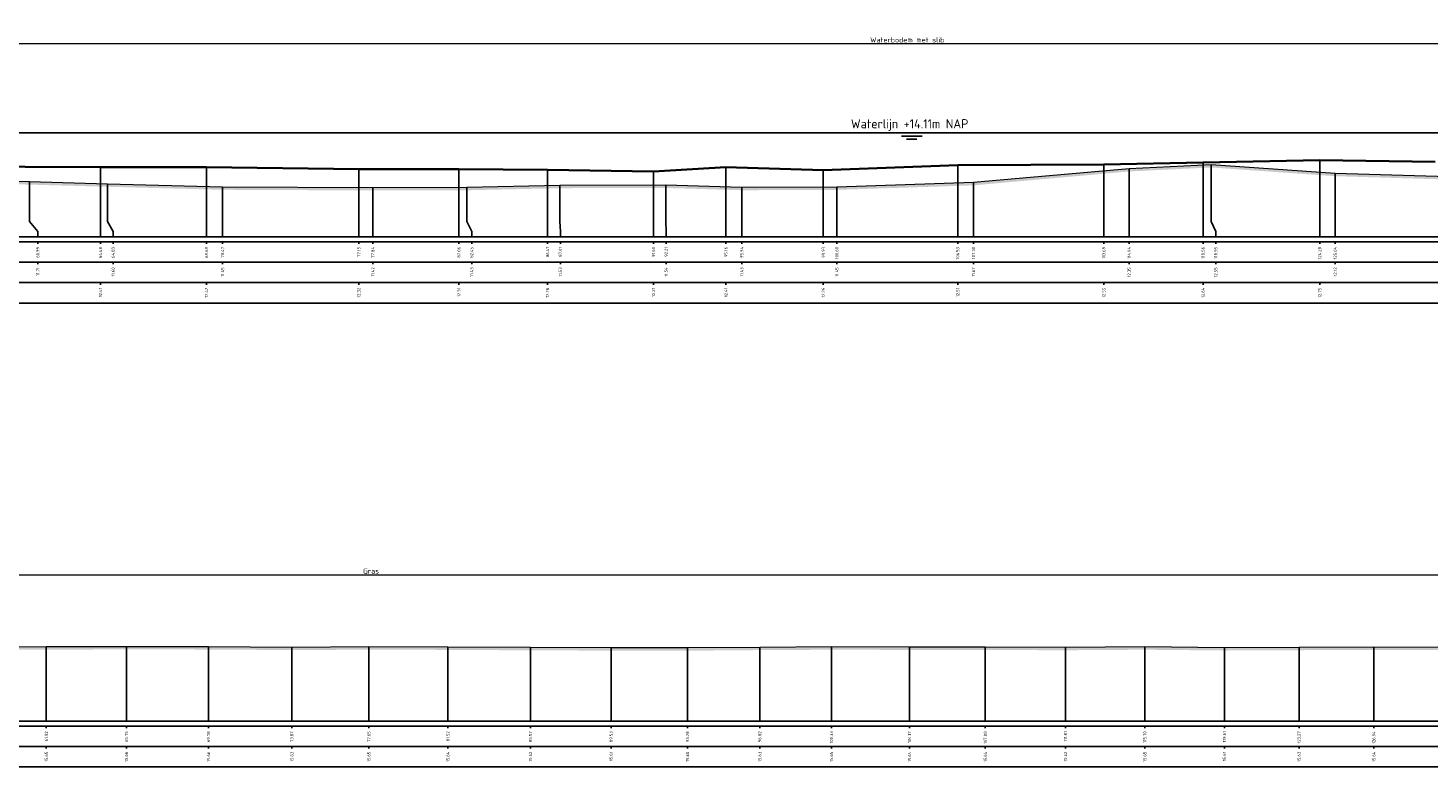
# Model space of a CAD drawing. Header units: metres. Extents: x 197883 to 206898, y 361907 to 364395.
# Tile 206 of 256: x 205845 to 205913, y 364264 to 364300. Entities that reach past the tile are written whole.
import ezdxf
from ezdxf.enums import TextEntityAlignment as Align

# ---------------------------------------------------------------- set-up
doc = ezdxf.new("R2010")
doc.units = ezdxf.units.M
doc.header["$PDMODE"] = 35
doc.header["$PDSIZE"] = 0.075
for name, color, linetype, lineweight in [('X-ME-AL-PROFIEL_BOVENKANT SLIB-GD', 42, 'Continuous', 35), ('X-ME-AL-PROFIEL_HUIDIG MAAIVELD-GD', 252, 'Continuous', 0), ('X-XX-AL-DETAIL1-M', 7, 'Continuous', 18), ('X-XX-AL-NAP-T18', 7, 'Continuous', 18)]:
    doc.layers.add(name, color=color, linetype=linetype, lineweight=lineweight)
doc.layers.add('X-ME-AL-PROFIEL_WATERLIJN-GD', color=150, linetype='Continuous')
doc.layers.add('X-ME-AL-PROFIELRASTER-S', color=7, linetype='Continuous')
doc.styles.add('NLCS-ISO', font='NLCS-ISO.ttf', dxfattribs={"height": 1.8})
doc.styles.add('NLCS-ISO-ANNOTATIVE-T18', font='NLCS-ISO.ttf', dxfattribs={"height": 1.8})
doc.styles.add('NLCS-ISO-M100-T25', font='NLCS-ISO.ttf', dxfattribs={"height": 0.25})
doc.dimstyles.new('NLCS-M100-T25-PIJL_L2_H1', dxfattribs={"dimscale": 0.1, "dimtxt": 2.5, "dimasz": 2.5, "dimexe": 2, "dimexo": 2, "dimgap": 0.7, "dimtad": 1, "dimzin": 0, "dimdsep": 46, "dimtxsty": 'NLCS-ISO-M100-T25', "dimcen": 0, "dimdle": 2, "dimclrd": 256, "dimclre": 256, "dimclrt": 256, "dimadec": 1, "dimazin": 0, "dimtfac": 1, "dimtdec": 3, "dimtofl": 0, "dimtmove": 0, "dimatfit": 3, "dimfxl": 2, "dimfxlon": 1, "dimtfillclr": 256, "dimtolj": 1, "dimtzin": 0, "dimlwd": -1, "dimlwe": -1, "dimarcsym": 0})

# ---------------------------------------------------------------- blocks, each defined once
blk = doc.blocks.new('SAL-PROFIELRASTER_BALK_EIND1-D')
at = {"color": 0, "linetype": 'ByBlock', "lineweight": -2, "flags": 128}
for points in [[(0, 0), (1, 0)], [(0, -2.5), (1, -2.5)], [(0, -12.5), (1, -12.5)]]:
    blk.add_lwpolyline(points, dxfattribs=at)
blk = doc.blocks.new('SAL-PROFIELRASTER_BALK_EIND2-D')
at = {"color": 0, "linetype": 'ByBlock', "lineweight": -2}
blk.add_line((1, -12.5), (0, -12.5), dxfattribs=at)
blk = doc.blocks.new('SAL-PROFIELRASTER_BALK_DATA-D')
at = {"color": 0, "linetype": 'ByBlock', "lineweight": -2}
blk.add_lwpolyline([(0, -3.5), (0, -2.5)], dxfattribs=at)
at = {"color": 0, "linetype": 'ByBlock', "lineweight": -2, "style": 'NLCS-ISO-ANNOTATIVE-T18'}
blk.add_attdef('GETAL', text='', height=1.5, rotation=90, dxfattribs=at).set_placement((0.75, -5), align=Align.RIGHT)
blk = doc.blocks.new('SAL-PROFIELRASTER_AANHAAL-D')
at = {"color": 9, "linetype": 'ByBlock', "lineweight": -2, "flags": 128}
blk.add_lwpolyline([(0, 1), (0, 0)], dxfattribs=at)
blk = doc.blocks.new('SAL-PROFIELRASTER_AANHAAL_STAGGER-D')
at = {"color": 9, "linetype": 'ByBlock', "lineweight": -2, "flags": 128}
for points in [[(0, 0), (0, -0.25)], [(0, -0.25), (1, -0.75)], [(1, -0.75), (1, -1)]]:
    blk.add_lwpolyline(points, dxfattribs=at)
blk = doc.blocks.new('*D188')
at = {"layer": 'Defpoints', "color": 0, "transparency": 16777216}
for p in [(205783.859, 364272.932), (205783.859, 364265.773), (206058.694, 364265.773)]:
    blk.add_point(p, dxfattribs=at)
at = {"layer": 'X-XX-AL-DETAIL1-M', "color": 253, "transparency": 16777216}
for p, q in [((205783.859, 364272.732), (205783.859, 364273.132)), ((206058.444, 364272.932), (205784.109, 364272.932)), ((206058.694, 364272.732), (206058.694, 364273.132))]:
    blk.add_line(p, q, dxfattribs=at)
for points in [[(205784.109, 364272.974), (205784.109, 364272.89), (205783.859, 364272.932)], [(206058.444, 364272.974), (206058.444, 364272.89), (206058.694, 364272.932)]]:
    blk.add_solid(points, dxfattribs=at)
at = {"layer": 'X-XX-AL-DETAIL1-M', "color": 253, "transparency": 16777216, "insert": (205861.611, 364273.127), "char_height": 0.25, "attachment_point": 5, "style": 'NLCS-ISO-M100-T25'}
blk.add_mtext('\\A1;Gras', dxfattribs=at)
blk = doc.blocks.new('*D227')
at = {"layer": 'Defpoints', "color": 0, "transparency": 16777216}
for p in [(205811.547, 364298.973), (205811.547, 364294.603), (205964.272, 364294.609)]:
    blk.add_point(p, dxfattribs=at)
at = {"layer": 'X-XX-AL-DETAIL1-M', "color": 253, "transparency": 16777216}
for p, q in [((205811.547, 364298.773), (205811.547, 364299.173)), ((205964.022, 364298.973), (205811.797, 364298.973)), ((205964.272, 364298.773), (205964.272, 364299.173))]:
    blk.add_line(p, q, dxfattribs=at)
for points in [[(205811.797, 364299.014), (205811.797, 364298.931), (205811.547, 364298.973)], [(205964.022, 364299.014), (205964.022, 364298.931), (205964.272, 364298.973)]]:
    blk.add_solid(points, dxfattribs=at)
at = {"layer": 'X-XX-AL-DETAIL1-M', "color": 253, "transparency": 16777216, "insert": (205887.91, 364299.168), "char_height": 0.25, "attachment_point": 5, "style": 'NLCS-ISO-M100-T25'}
blk.add_mtext('\\A1;Waterbodem met slib', dxfattribs=at)

msp = doc.modelspace()

# ---------------------------------------------------------------- hatches: boundary and pattern name
at = {"layer": 'X-ME-AL-PROFIEL_HUIDIG MAAIVELD-GD'}
h = msp.add_hatch(dxfattribs=at)
h.set_pattern_fill('AGR-MAAIVELD', color=256, scale=0.05, pattern_type=2)
h.set_pattern_definition([(45, (0.7585, 70.3239), (-0.25000007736, 0.25000007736), []), (45, (0.72278, 70.3596), (0, 0.50000015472), [0.3535535, -0.3535535]), (45, (0.68707, 70.39532), (0, 0.50000015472), [0.3535535, -0.3535535]), (45, (0.65085, 70.43153), (0, 0.50000015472), [0.3535535, -0.3535535]), (45, (0.61564, 70.46675), (0, 0.50000015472), [0.3535535, -0.3535535]), (45, (0.57992, 70.50246), (0, 0.50000015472), [0.3535535, -0.3535535]), (45, (0.5442, 70.53818), (0, 0.50000015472), [0.3535535, -0.3535535]), (315, (0.7585, 70.3239), (0.25000007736, 0.25000007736), []), (315, (0.7942, 70.3596), (0.50000015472, -1e-16), [0.3535535, -0.3535535]), (315, (0.82992, 70.39532), (0.50000015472, -1e-16), [0.3535535, -0.3535535]), (315, (0.86614, 70.43153), (0.50000015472, -1e-16), [0.3535535, -0.3535535]), (315, (0.90135, 70.46675), (0.50000015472, -1e-16), [0.3535535, -0.3535535]), (315, (0.93707, 70.50246), (0.50000015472, -1e-16), [0.3535535, -0.3535535]), (315, (0.97278, 70.53818), (0.50000015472, -1e-16), [0.3535535, -0.3535535])])
h.paths.add_polyline_path([(205989.776, 364297.821), (205988.056, 364297.465), (205986.32, 364297.003), (205984.461, 364296.601), (205982.677, 364296.431), (205980.743, 364296.439), (205978.392, 364296.283), (205976.431, 364295.887), (205974.215, 364295.826), (205972.028, 364295.718), (205970.071, 364295.382), (205967.749, 364295.366), (205966.781, 364295.066), (205965.201, 364294.788), (205964.384, 364294.698), (205964.272, 364294.609), (205964.266, 364294.49), (205963.896, 364294.47), (205962.933, 364294.417), (205959.28, 364294.278), (205956.396, 364294.154), (205954.075, 364294.147), (205950.812, 364294.1), (205945.465, 364293.873), (205940.37, 364293.704), (205938.909, 364293.575), (205937.272, 364293.613), (205933.473, 364292.484), (205928.859, 364292.321), (205925.803, 364292.489), (205919.735, 364292.589), (205917.211, 364292.563), (205914.452, 364292.471), (205908.902, 364292.636), (205902.81, 364293.064), (205898.796, 364292.868), (205891.161, 364292.187), (205884.458, 364291.966), (205879.794, 364291.947), (205876.071, 364292.059), (205870.865, 364292.047), (205866.311, 364291.945), (205861.701, 364291.936), (205854.332, 364291.969), (205848.692, 364292.117), (205844.852, 364292.223), (205840.029, 364292.337), (205833.959, 364292.626), (205828.768, 364293.02), (205823.124, 364293.098), (205819.815, 364293.383), (205816.992, 364293.567), (205814.29, 364293.957), (205812.525, 364294.23), (205811.894, 364294.409), (205811.547, 364294.603), (205811.194, 364294.726), (205810.2, 364294.899), (205809.004, 364295.352), (205808.226, 364295.845), (205807.479, 364295.954), (205805.553, 364295.983), (205803.289, 364295.969), (205801.099, 364295.99), (205798.832, 364296.01), (205796.356, 364296.052), (205794.312, 364296.03), (205791.904, 364296.09), (205789.726, 364296.134), (205787.762, 364296.163), (205785.587, 364296.205), (205783.859, 364296.232), (205783.859, 364296.082), (205785.587, 364296.055), (205787.762, 364296.013), (205789.726, 364295.984), (205791.904, 364295.94), (205794.312, 364295.88), (205796.356, 364295.902), (205798.832, 364295.86), (205801.099, 364295.84), (205803.289, 364295.819), (205805.553, 364295.833), (205807.479, 364295.804), (205808.226, 364295.695), (205809.004, 364295.202), (205810.2, 364294.749), (205811.194, 364294.576), (205811.547, 364294.453), (205811.894, 364294.259), (205812.525, 364294.08), (205814.29, 364293.807), (205816.992, 364293.417), (205819.815, 364293.233), (205823.124, 364292.948), (205828.768, 364292.87), (205833.959, 364292.476), (205840.029, 364292.187), (205844.852, 364292.073), (205848.692, 364291.967), (205854.332, 364291.819), (205861.701, 364291.786), (205866.311, 364291.795), (205870.865, 364291.897), (205876.071, 364291.909), (205879.794, 364291.797), (205884.458, 364291.816), (205891.161, 364292.037), (205898.796, 364292.718), (205902.81, 364292.914), (205908.902, 364292.486), (205914.452, 364292.321), (205917.211, 364292.413), (205919.735, 364292.439), (205925.803, 364292.339), (205928.859, 364292.171), (205933.473, 364292.334), (205937.272, 364293.463), (205938.909, 364293.425), (205940.37, 364293.554), (205945.465, 364293.723), (205950.812, 364293.95), (205954.075, 364293.997), (205956.396, 364294.004), (205959.28, 364294.128), (205962.933, 364294.267), (205963.896, 364294.32), (205964.266, 364294.34), (205964.272, 364294.459), (205964.384, 364294.548), (205965.201, 364294.638), (205966.781, 364294.916), (205967.749, 364295.216), (205970.071, 364295.232), (205972.028, 364295.568), (205974.215, 364295.676), (205976.431, 364295.737), (205978.392, 364296.133), (205980.743, 364296.289), (205982.677, 364296.281), (205984.461, 364296.451), (205986.32, 364296.853), (205988.056, 364297.315), (205989.776, 364297.671)])
h = msp.add_hatch(dxfattribs=at)
h.set_pattern_fill('AGR-MAAIVELD', color=256, scale=0.05, pattern_type=2)
h.set_pattern_definition([(45, (-3.94736, 88.7381), (-0.25000007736, 0.25000007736), []), (45, (-3.98308, 88.7738), (0, 0.50000015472), [0.3535535, -0.3535535]), (45, (-4.0188, 88.8095), (0, 0.50000015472), [0.3535535, -0.3535535]), (45, (-4.055, 88.84573), (0, 0.50000015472), [0.3535535, -0.3535535]), (45, (-4.09022, 88.88094), (0, 0.50000015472), [0.3535535, -0.3535535]), (45, (-4.12593, 88.91666), (0, 0.50000015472), [0.3535535, -0.3535535]), (45, (-4.16165, 88.95237), (0, 0.50000015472), [0.3535535, -0.3535535]), (315, (-3.94736, 88.7381), (0.25000007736, 0.25000007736), []), (315, (-3.91165, 88.7738), (0.50000015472, -1e-16), [0.3535535, -0.3535535]), (315, (-3.87593, 88.8095), (0.50000015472, -1e-16), [0.3535535, -0.3535535]), (315, (-3.83972, 88.84573), (0.50000015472, -1e-16), [0.3535535, -0.3535535]), (315, (-3.8045, 88.88094), (0.50000015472, -1e-16), [0.3535535, -0.3535535]), (315, (-3.7688, 88.91666), (0.50000015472, -1e-16), [0.3535535, -0.3535535]), (315, (-3.73308, 88.95237), (0.50000015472, -1e-16), [0.3535535, -0.3535535])])
h.paths.add_polyline_path([(206058.694, 364268.278), (206058.694, 364268.128), (206056.755, 364268.105), (206054.901, 364268.32), (206053.026, 364268.658), (206050.638, 364268.776), (206047.564, 364268.958), (206044.231, 364269.111), (206041.149, 364269.136), (206037.967, 364269.116), (206034.783, 364269.09), (206031.68, 364269.101), (206028.204, 364269.095), (206024.446, 364269.07), (206020.86, 364269.075), (206017.365, 364269.035), (206014.154, 364269.038), (206010.9, 364268.974), (206007.775, 364269.008), (206004.054, 364268.996), (206000.955, 364268.99), (205997.534, 364269.026), (205993.818, 364269.029), (205990.491, 364269.044), (205987.308, 364269.036), (205983.739, 364269.062), (205980.111, 364269.084), (205976.164, 364269.102), (205972.273, 364269.151), (205968.629, 364269.175), (205964.898, 364269.154), (205961.325, 364269.196), (205957.4, 364269.172), (205953.448, 364269.219), (205950.008, 364269.225), (205946.852, 364269.199), (205942.859, 364269.241), (205938.899, 364269.218), (205935.142, 364269.223), (205932.026, 364269.26), (205928.492, 364269.241), (205925.201, 364269.259), (205921.953, 364269.248), (205918.218, 364269.264), (205913.983, 364269.251), (205910.799, 364269.264), (205907.127, 364269.249), (205903.465, 364269.233), (205899.561, 364269.272), (205895.673, 364269.246), (205891.741, 364269.258), (205888.026, 364269.263), (205884.191, 364269.272), (205880.676, 364269.253), (205877.137, 364269.223), (205873.384, 364269.229), (205869.43, 364269.241), (205865.38, 364269.265), (205861.505, 364269.275), (205857.725, 364269.255), (205853.644, 364269.282), (205849.613, 364269.287), (205845.684, 364269.277), (205841.774, 364269.27), (205838.288, 364269.256), (205834.645, 364269.259), (205830.823, 364269.276), (205826.896, 364269.262), (205823.072, 364269.268), (205819.002, 364269.245), (205815.288, 364269.212), (205811.474, 364269.219), (205808.163, 364269.226), (205805.03, 364269.255), (205801.09, 364269.35), (205797.771, 364269.377), (205793.784, 364269.492), (205790.18, 364269.213), (205786.409, 364268.859), (205783.859, 364268.71), (205783.859, 364268.86), (205786.409, 364269.009), (205790.18, 364269.363), (205793.784, 364269.642), (205797.771, 364269.527), (205801.09, 364269.5), (205805.03, 364269.405), (205808.163, 364269.376), (205811.474, 364269.369), (205815.288, 364269.362), (205819.002, 364269.395), (205823.072, 364269.418), (205826.896, 364269.412), (205830.823, 364269.426), (205834.645, 364269.409), (205838.288, 364269.406), (205841.774, 364269.42), (205845.684, 364269.427), (205849.613, 364269.437), (205853.644, 364269.432), (205857.725, 364269.405), (205861.505, 364269.425), (205865.38, 364269.415), (205869.43, 364269.391), (205873.384, 364269.379), (205877.137, 364269.373), (205880.676, 364269.403), (205884.191, 364269.422), (205888.026, 364269.413), (205891.741, 364269.408), (205895.673, 364269.396), (205899.561, 364269.422), (205903.465, 364269.383), (205907.127, 364269.399), (205910.799, 364269.414), (205913.983, 364269.401), (205918.218, 364269.414), (205921.953, 364269.398), (205925.201, 364269.409), (205928.492, 364269.391), (205932.026, 364269.41), (205935.142, 364269.373), (205938.899, 364269.368), (205942.859, 364269.391), (205946.852, 364269.349), (205950.008, 364269.375), (205953.448, 364269.369), (205957.4, 364269.322), (205961.325, 364269.346), (205964.898, 364269.304), (205968.629, 364269.325), (205972.273, 364269.301), (205976.164, 364269.252), (205980.111, 364269.234), (205983.739, 364269.212), (205987.308, 364269.186), (205990.491, 364269.194), (205993.818, 364269.179), (205997.534, 364269.176), (206000.955, 364269.14), (206004.054, 364269.146), (206007.775, 364269.158), (206010.9, 364269.124), (206014.154, 364269.188), (206017.365, 364269.185), (206020.86, 364269.225), (206024.446, 364269.22), (206028.204, 364269.245), (206031.68, 364269.251), (206034.783, 364269.24), (206037.967, 364269.266), (206041.149, 364269.286), (206044.231, 364269.261), (206047.564, 364269.108), (206050.638, 364268.926), (206053.026, 364268.808), (206054.901, 364268.47), (206056.755, 364268.255)])

# ---------------------------------------------------------------- linework, layer by layer
at = {"layer": 'X-ME-AL-PROFIEL_BOVENKANT SLIB-GD'}
msp.add_lwpolyline([(205811.547, 364294.603), (205811.935, 364294.412), (205812.683, 364294.269), (205814.372, 364294), (205816.257, 364293.803), (205819.372, 364293.686), (205822.71, 364293.605), (205827.976, 364293.432), (205833.032, 364293.286), (205839.805, 364293.121), (205844.64, 364292.943), (205848.335, 364292.922), (205853.545, 364292.934), (205861.013, 364292.837), (205865.923, 364292.823), (205870.271, 364292.797), (205875.459, 364292.722), (205879.02, 364292.929), (205883.793, 364292.775), (205890.385, 364293.021), (205897.552, 364293.062), (205902.418, 364293.159), (205908.141, 364293.265), (205913.799, 364293.19)], dxfattribs=at)
at = {"layer": 'X-ME-AL-PROFIEL_HUIDIG MAAIVELD-GD'}
for points in [[(205840.029, 364292.337), (205844.852, 364292.223), (205848.692, 364292.117), (205854.332, 364291.969), (205861.701, 364291.936), (205866.311, 364291.945), (205870.865, 364292.047), (205876.071, 364292.059), (205879.794, 364291.947), (205884.458, 364291.966), (205891.161, 364292.187), (205898.796, 364292.868), (205902.81, 364293.064), (205908.902, 364292.636), (205914.452, 364292.471)], [(205841.774, 364269.42), (205845.684, 364269.427), (205849.613, 364269.437), (205853.644, 364269.432), (205857.725, 364269.405), (205861.505, 364269.425), (205865.38, 364269.415), (205869.43, 364269.391), (205873.384, 364269.379), (205877.137, 364269.373), (205880.676, 364269.403), (205884.191, 364269.422), (205888.026, 364269.413), (205891.741, 364269.408), (205895.673, 364269.396), (205899.561, 364269.422), (205903.465, 364269.383), (205907.127, 364269.399), (205910.799, 364269.414), (205913.983, 364269.401)]]:
    msp.add_lwpolyline(points, dxfattribs=at)
at = {"layer": 'X-ME-AL-PROFIEL_WATERLIJN-GD'}
for points in [[(205811.547, 364294.603), (205964.272, 364294.609)], [(205887.635, 364294.442), (205888.635, 364294.442)], [(205887.877, 364294.298), (205888.377, 364294.298)]]:
    msp.add_lwpolyline(points, dxfattribs=at)

# ---------------------------------------------------------------- block references
at = {"layer": 'X-ME-AL-PROFIELRASTER-S'}
for p, yscale in [((205908.141, 364289.516), 3.749000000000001), ((205848.335, 364289.516), 3.406000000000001), ((205853.545, 364289.516), 3.417999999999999), ((205861.013, 364289.516), 3.321), ((205865.923, 364289.516), 3.307), ((205870.271, 364289.516), 3.281000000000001), ((205875.459, 364289.516), 3.206), ((205879.02, 364289.516), 3.413), ((205883.793, 364289.516), 3.259), ((205890.385, 364289.516), 3.505000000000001), ((205897.552, 364289.516), 3.545999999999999), ((205898.796, 364289.516), 3.352), ((205902.418, 364289.516), 3.643000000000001), ((205902.81, 364290.516), 2.548), ((205908.902, 364289.516), 3.119999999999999), ((205844.852, 364290.516), 1.707000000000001), ((205848.692, 364290.516), 1.601000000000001), ((205854.332, 364289.516), 2.452999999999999), ((205861.701, 364289.516), 2.42), ((205866.311, 364290.516), 1.429), ((205870.865, 364290.516), 1.531000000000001), ((205876.071, 364290.516), 1.542999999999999), ((205879.794, 364289.516), 2.430999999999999), ((205884.458, 364289.516), 2.449999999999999), ((205891.161, 364289.516), 2.670999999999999), ((205845.684, 364265.773), 3.654), ((205849.613, 364265.773), 3.664), ((205853.644, 364265.773), 3.659000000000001), ((205857.725, 364265.773), 3.632), ((205861.505, 364265.773), 3.651999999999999), ((205865.38, 364265.773), 3.641999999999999), ((205869.43, 364265.773), 3.618), ((205873.384, 364265.773), 3.606), ((205877.137, 364265.773), 3.6), ((205880.676, 364265.773), 3.630000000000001), ((205884.191, 364265.773), 3.648999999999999), ((205888.026, 364265.773), 3.640000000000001), ((205891.741, 364265.773), 3.635), ((205895.673, 364265.773), 3.622999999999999), ((205899.561, 364265.773), 3.648999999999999), ((205903.465, 364265.773), 3.609999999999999), ((205907.127, 364265.773), 3.625999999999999), ((205910.799, 364265.773), 3.641)]:
    msp.add_blockref('SAL-PROFIELRASTER_AANHAAL-D', p, dxfattribs=dict(at, yscale=yscale))
for p, xscale, zscale in [((205844.852, 364290.516), 0.4126362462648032, 0.4126362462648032), ((205848.692, 364290.516), 0.2680269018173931, 0.2680269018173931), ((205866.311, 364290.516), 0.2373982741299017, 0.2373982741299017), ((205870.865, 364290.516), 0.03100876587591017, 0.03100876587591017), ((205876.071, 364290.516), 0.01396431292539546, 0.01396431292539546), ((205902.81, 364290.516), 0.2330420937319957, 0.2330420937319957)]:
    msp.add_blockref('SAL-PROFIELRASTER_AANHAAL_STAGGER-D', p, dxfattribs=dict(at, xscale=xscale, zscale=zscale))
at = {"layer": 'X-ME-AL-PROFIELRASTER-S', "yscale": 0.1}
for name, p, xscale, zscale in [('SAL-PROFIELRASTER_BALK_EIND1-D', (205783.859, 364289.516), 206.5425505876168, 206.5425505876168), ('SAL-PROFIELRASTER_BALK_EIND2-D', (205783.859, 364288.516), 206.5425505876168, 206.5425505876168), ('SAL-PROFIELRASTER_BALK_EIND2-D', (205783.859, 364287.516), 206.5425505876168, 206.5425505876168), ('SAL-PROFIELRASTER_BALK_EIND1-D', (205783.859, 364265.773), 275.4599491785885, 275.4599491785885), ('SAL-PROFIELRASTER_BALK_EIND2-D', (205783.859, 364264.773), 275.4599491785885, 275.4599491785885)]:
    msp.add_blockref(name, p, dxfattribs=dict(at, xscale=xscale, zscale=zscale))
at = {"layer": 'X-ME-AL-PROFIELRASTER-S', "xscale": 0.1, "yscale": 0.1, "zscale": 0.1}
for p, values in [((205845.265, 364289.516), {'GETAL': '60.99'}), ((205848.335, 364289.516), {'GETAL': '64.48'}), ((205848.96, 364289.516), {'GETAL': '64.83'}), ((205853.545, 364289.516), {'GETAL': '69.69'}), ((205854.332, 364289.516), {'GETAL': '70.47'}), ((205861.013, 364289.516), {'GETAL': '77.15'}), ((205861.701, 364289.516), {'GETAL': '77.84'}), ((205865.923, 364289.516), {'GETAL': '82.06'}), ((205866.548, 364289.516), {'GETAL': '82.45'}), ((205870.271, 364289.516), {'GETAL': '86.41'}), ((205870.896, 364289.516), {'GETAL': '87.01'}), ((205875.459, 364289.516), {'GETAL': '91.60'}), ((205876.084, 364289.516), {'GETAL': '92.21'}), ((205879.02, 364289.516), {'GETAL': '95.16'}), ((205879.794, 364289.516), {'GETAL': '95.94'}), ((205883.793, 364289.516), {'GETAL': '99.93'}), ((205884.458, 364289.516), {'GETAL': '100.60'}), ((205890.385, 364289.516), {'GETAL': '106.53'}), ((205891.161, 364289.516), {'GETAL': '107.30'}), ((205897.552, 364289.516), {'GETAL': '113.69'}), ((205898.796, 364289.516), {'GETAL': '114.94'}), ((205902.418, 364289.516), {'GETAL': '118.56'}), ((205903.043, 364289.516), {'GETAL': '118.95'}), ((205908.141, 364289.516), {'GETAL': '124.28'}), ((205908.902, 364289.516), {'GETAL': '125.04'}), ((205845.265, 364288.516), {'GETAL': '11.71'}), ((205848.96, 364288.516), {'GETAL': '11.60'}), ((205854.332, 364288.516), {'GETAL': '11.45'}), ((205861.701, 364288.516), {'GETAL': '11.42'}), ((205866.548, 364288.516), {'GETAL': '11.43'}), ((205870.896, 364288.516), {'GETAL': '11.53'}), ((205876.084, 364288.516), {'GETAL': '11.54'}), ((205879.794, 364288.516), {'GETAL': '11.43'}), ((205884.458, 364288.516), {'GETAL': '11.45'}), ((205891.161, 364288.516), {'GETAL': '11.67'}), ((205898.796, 364288.516), {'GETAL': '12.35'}), ((205903.043, 364288.516), {'GETAL': '12.55'}), ((205908.902, 364288.516), {'GETAL': '12.12'}), ((205848.335, 364287.516), {'GETAL': '12.41'}), ((205853.545, 364287.516), {'GETAL': '12.42'}), ((205861.013, 364287.516), {'GETAL': '12.32'}), ((205865.923, 364287.516), {'GETAL': '12.31'}), ((205870.271, 364287.516), {'GETAL': '12.28'}), ((205875.459, 364287.516), {'GETAL': '12.21'}), ((205879.02, 364287.516), {'GETAL': '12.41'}), ((205883.793, 364287.516), {'GETAL': '12.26'}), ((205890.385, 364287.516), {'GETAL': '12.51'}), ((205897.552, 364287.516), {'GETAL': '12.55'}), ((205902.418, 364287.516), {'GETAL': '12.64'}), ((205908.141, 364287.516), {'GETAL': '12.75'}), ((205845.684, 364265.773), {'GETAL': '61.82'}), ((205849.613, 364265.773), {'GETAL': '65.75'}), ((205853.644, 364265.773), {'GETAL': '69.78'}), ((205857.725, 364265.773), {'GETAL': '73.87'}), ((205861.505, 364265.773), {'GETAL': '77.65'}), ((205865.38, 364265.773), {'GETAL': '81.52'}), ((205869.43, 364265.773), {'GETAL': '85.57'}), ((205873.384, 364265.773), {'GETAL': '89.53'}), ((205877.137, 364265.773), {'GETAL': '93.28'}), ((205880.676, 364265.773), {'GETAL': '96.82'}), ((205884.191, 364265.773), {'GETAL': '100.33'}), ((205888.026, 364265.773), {'GETAL': '104.17'}), ((205891.741, 364265.773), {'GETAL': '107.88'}), ((205895.673, 364265.773), {'GETAL': '111.81'}), ((205899.561, 364265.773), {'GETAL': '115.70'}), ((205903.465, 364265.773), {'GETAL': '119.61'}), ((205907.127, 364265.773), {'GETAL': '123.27'}), ((205910.799, 364265.773), {'GETAL': '126.94'}), ((205845.684, 364264.773), {'GETAL': '15.65'}), ((205849.613, 364264.773), {'GETAL': '15.66'}), ((205853.644, 364264.773), {'GETAL': '15.66'}), ((205857.725, 364264.773), {'GETAL': '15.63'}), ((205861.505, 364264.773), {'GETAL': '15.65'}), ((205865.38, 364264.773), {'GETAL': '15.64'}), ((205869.43, 364264.773), {'GETAL': '15.62'}), ((205873.384, 364264.773), {'GETAL': '15.61'}), ((205877.137, 364264.773), {'GETAL': '15.60'}), ((205880.676, 364264.773), {'GETAL': '15.63'}), ((205884.191, 364264.773), {'GETAL': '15.65'}), ((205888.026, 364264.773), {'GETAL': '15.64'}), ((205891.741, 364264.773), {'GETAL': '15.64'}), ((205895.673, 364264.773), {'GETAL': '15.62'}), ((205899.561, 364264.773), {'GETAL': '15.65'}), ((205903.465, 364264.773), {'GETAL': '15.61'}), ((205907.127, 364264.773), {'GETAL': '15.63'}), ((205910.799, 364264.773), {'GETAL': '15.64'})]:
    msp.add_blockref('SAL-PROFIELRASTER_BALK_DATA-D', p, dxfattribs=at).add_auto_attribs(values)

# ---------------------------------------------------------------- texts
at = {"layer": 'X-XX-AL-NAP-T18', "color": 10, "insert": (205885.147, 364294.695), "char_height": 0.45, "width": 15.43377, "attachment_point": 7, "style": 'NLCS-ISO'}
msp.add_mtext('Waterlijn +14.11m NAP', dxfattribs=at)

# ---------------------------------------------------------------- dimensions: what is measured, and where the dimension line sits
at = {"layer": 'X-XX-AL-DETAIL1-M', "color": 253}
for base, p1, p2, text, picture, middle in [((205811.547, 364298.973), (205964.272, 364294.609), (205811.547, 364294.603), 'Waterbodem met slib', '*D227', (205887.91, 364298.973)), ((205783.859, 364272.932), (206058.694, 364265.773), (205783.859, 364265.773), 'Gras', '*D188', (205861.611, 364272.932))]:
    dim = msp.add_linear_dim(base=base, p1=p1, p2=p2, text=text, dimstyle='NLCS-M100-T25-PIJL_L2_H1', override={"dimclrd": 253, "dimclre": 253, "dimclrt": 253}, dxfattribs=at)
    dim.commit()
    dim.dimension.update_dxf_attribs({"geometry": picture, "text_midpoint": middle, "dimtype": 160})

doc.saveas('drawing.dxf')
